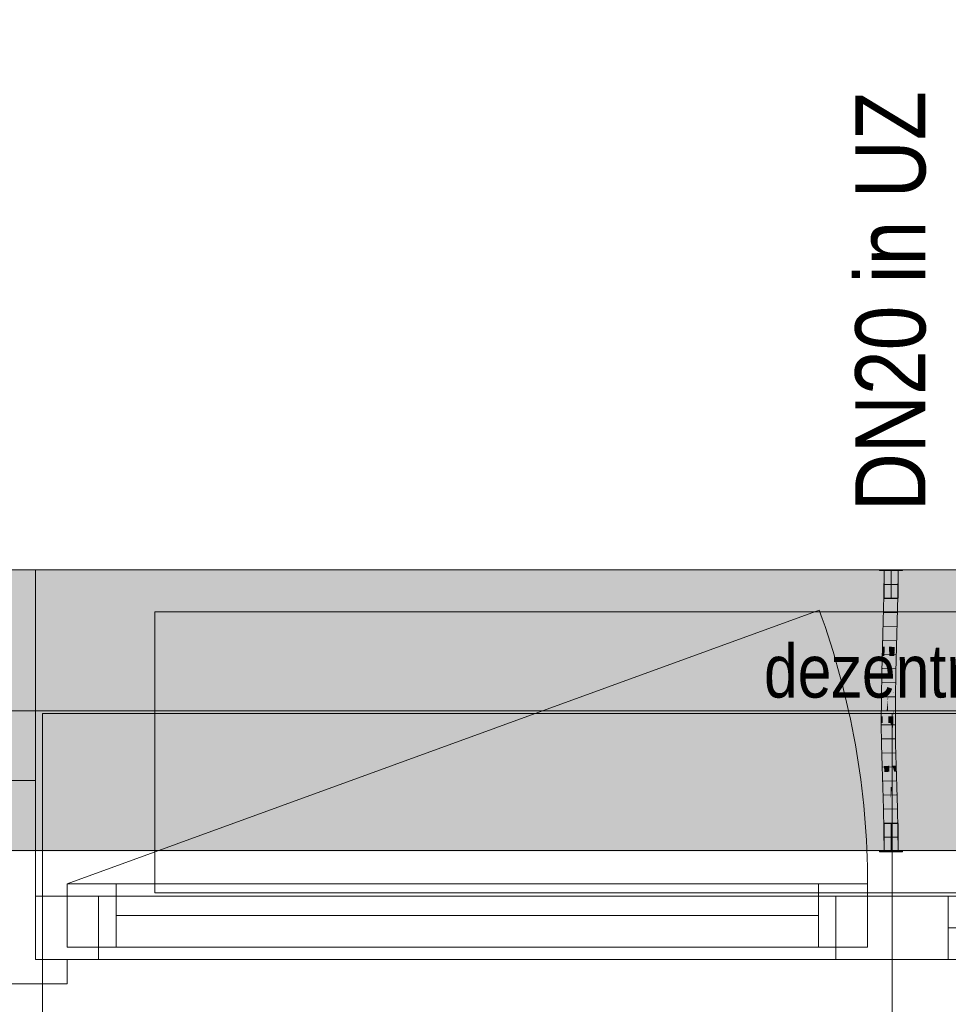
# Model space of a CAD drawing. Extents: x -620 to 300, y 62 to 1112.
# Tile 9 of 95: x -449 to -423, y 376 to 404. Entities that reach past the tile are written whole.
import ezdxf
from ezdxf.lldxf.tags import DXFTag

# ---------------------------------------------------------------- set-up
doc = ezdxf.new("R2010")
doc.units = 0
doc.layers.get('0').update_dxf_attribs({"lineweight": 13})
for name, color, linetype, lineweight, true_color in [('30 -33 Aussenwände- 7 Fassade_ Elemente', 7, 'Continuous', 9, 0x00aacc), ('30 -35 Decken- 1 Konstruktion-Träger- Stahlbeton', 7, 'grob-A06G9S5M8I', 13, 0x33aa00), ('E_Leerrohr 20', 7, 'Continuous', 13, 0xcc0099), ('E_Leerrohr 20-Shading', 7, 'Continuous', 13, 0xcc0099), ('iwb_Schraffur_Unterzug', 7, 'Continuous', 5, 0xffffcc)]:
    doc.layers.add(name, color=color, linetype=linetype, lineweight=lineweight, true_color=true_color)
doc.layers.add('70 -71 Achsen- 1 Gebäudeachsen', color=7, linetype='STRICHPUNKT2-A06G9S5N8I', lineweight=18)
doc.layers.add('Detailelementbeschriftung', color=7, linetype='Continuous', lineweight=9)
doc.styles.get("Standard").update_dxf_attribs({"font": 'ARIALN.TTF'})
tags = doc.linetypes.add('grob-A06G9S5M8I', pattern=[14, 3, -8, 3]).pattern_tags.tags
tags[8:9] = [DXFTag(74, 4), DXFTag(75, 0), DXFTag(340, '0'), DXFTag(46, 0.0), DXFTag(50, 0.0), DXFTag(44, 0.0), DXFTag(45, 0.0)]
tags[6:7] = [DXFTag(74, 4), DXFTag(75, 0), DXFTag(340, '0'), DXFTag(46, 0.0), DXFTag(50, 0.0), DXFTag(44, 0.0), DXFTag(45, 0.0)]
tags[4:5] = [DXFTag(74, 4), DXFTag(75, 0), DXFTag(340, '0'), DXFTag(46, 0.0), DXFTag(50, 0.0), DXFTag(44, 0.0), DXFTag(45, 0.0)]
tags = doc.linetypes.add('STRICHPUNKT2', pattern=[12.7, 6.35, -3.175, 0, -3.175]).pattern_tags.tags
tags[10:11] = [DXFTag(74, 4), DXFTag(75, 0), DXFTag(340, '0'), DXFTag(46, 0.0), DXFTag(50, 0.0), DXFTag(44, 0.0), DXFTag(45, 0.0)]
tags[8:9] = [DXFTag(74, 4), DXFTag(75, 0), DXFTag(340, '0'), DXFTag(46, 0.0), DXFTag(50, 0.0), DXFTag(44, 0.0), DXFTag(45, 0.0)]
tags[6:7] = [DXFTag(74, 4), DXFTag(75, 0), DXFTag(340, '0'), DXFTag(46, 0.0), DXFTag(50, 0.0), DXFTag(44, 0.0), DXFTag(45, 0.0)]
tags[4:5] = [DXFTag(74, 4), DXFTag(75, 0), DXFTag(340, '0'), DXFTag(46, 0.0), DXFTag(50, 0.0), DXFTag(44, 0.0), DXFTag(45, 0.0)]
tags = doc.linetypes.add('STRICHPUNKT2-A06G9S5N8I', pattern=[12.7, 6.35, -3.175, 0, -3.175]).pattern_tags.tags
tags[10:11] = [DXFTag(74, 4), DXFTag(75, 0), DXFTag(340, '0'), DXFTag(46, 0.0), DXFTag(50, 0.0), DXFTag(44, 0.0), DXFTag(45, 0.0)]
tags[8:9] = [DXFTag(74, 4), DXFTag(75, 0), DXFTag(340, '0'), DXFTag(46, 0.0), DXFTag(50, 0.0), DXFTag(44, 0.0), DXFTag(45, 0.0)]
tags[6:7] = [DXFTag(74, 4), DXFTag(75, 0), DXFTag(340, '0'), DXFTag(46, 0.0), DXFTag(50, 0.0), DXFTag(44, 0.0), DXFTag(45, 0.0)]
tags[4:5] = [DXFTag(74, 4), DXFTag(75, 0), DXFTag(340, '0'), DXFTag(46, 0.0), DXFTag(50, 0.0), DXFTag(44, 0.0), DXFTag(45, 0.0)]

# ---------------------------------------------------------------- blocks, each defined once
blk = doc.blocks.new('Shading-A06G9S528I', base_point=(-424.14, 385.55))
at = {"layer": 'E_Leerrohr 20-Shading', "color": 223, "true_color": 0xc67fb4}
for points in [[(-424.421, 388.453), (-424.48, 388.453), (-424.427, 387.731), (-424.486, 387.732)], [(-424.124, 388.453), (-424.138, 388.453), (-424.133, 387.726), (-424.144, 387.726)], [(-424.133, 387.726), (-424.114, 387.726), (-424.124, 388.453), (-424.104, 388.453)], [(-424.114, 387.726), (-424.09, 387.726), (-424.104, 388.453), (-424.08, 388.453)], [(-424.086, 387.726), (-424.08, 388.453), (-424.09, 387.726)], [(-424.427, 387.731), (-424.486, 387.732), (-424.444, 387.007), (-424.501, 387.009)], [(-424.443, 387.007), (-424.427, 387.731), (-424.444, 387.007)], [(-424.133, 387.726), (-424.144, 387.726), (-424.153, 387), (-424.16, 387)], [(-424.133, 387.726), (-424.136, 387.59), (-424.136, 387), (-424.151, 387)], [(-424.114, 387.726), (-424.136, 387), (-424.106, 387.726), (-424.129, 387)], [(-424.133, 387.726), (-424.136, 387), (-424.114, 387.726)], [(-424.129, 387), (-424.117, 386.999), (-424.106, 387.726), (-424.09, 387.726)], [(-424.101, 386.999), (-424.086, 387.726), (-424.117, 386.999), (-424.09, 387.726)], [(-424.136, 387.59), (-424.153, 387), (-424.151, 387)], [(-424.444, 387.007), (-424.501, 387.009), (-424.467, 386.283), (-424.521, 386.284)], [(-424.467, 386.283), (-424.463, 386.283), (-424.444, 387.007), (-424.443, 387.007)], [(-424.463, 386.283), (-424.462, 386.283), (-424.443, 387.007)], [(-424.153, 387), (-424.16, 387), (-424.178, 386.275), (-424.179, 386.275)], [(-424.153, 387), (-424.178, 386.275), (-424.151, 387), (-424.174, 386.275)], [(-424.174, 386.275), (-424.163, 386.275), (-424.151, 387), (-424.136, 387)], [(-424.136, 387), (-424.163, 386.275), (-424.129, 387), (-424.157, 386.275)], [(-424.157, 386.275), (-424.15, 386.274), (-424.129, 387), (-424.117, 386.999)], [(-424.121, 386.274), (-424.101, 386.999), (-424.15, 386.274), (-424.117, 386.999)], [(-424.521, 386.284), (-424.528, 386.016), (-424.467, 386.283), (-424.475, 386.015)], [(-424.467, 386.283), (-424.475, 386.008), (-424.463, 386.283), (-424.47, 386.047)], [(-424.47, 386.047), (-424.468, 386.057), (-424.463, 386.283), (-424.462, 386.283)], [(-424.174, 386.275), (-424.186, 385.993), (-424.185, 385.904)], [(-424.174, 386.275), (-424.178, 386.275), (-424.186, 385.993), (-424.182, 386.142)], [(-424.178, 386.275), (-424.179, 386.275), (-424.186, 386.013)], [(-424.185, 385.904), (-424.184, 385.708), (-424.174, 386.275), (-424.163, 386.275)], [(-424.163, 386.275), (-424.184, 385.708), (-424.157, 386.275), (-424.183, 385.58)], [(-424.183, 385.58), (-424.183, 385.551), (-424.157, 386.275), (-424.15, 386.274)], [(-424.14, 385.55), (-424.121, 386.274), (-424.183, 385.551), (-424.15, 386.274)], [(-424.528, 386.016), (-424.54, 385.559), (-424.475, 386.015), (-424.475, 386.008)], [(-424.491, 385.558), (-424.485, 385.688), (-424.54, 385.559), (-424.475, 386.008)], [(-424.481, 385.557), (-424.468, 386.057), (-424.491, 385.558)], [(-424.475, 386.008), (-424.485, 385.688), (-424.47, 386.047), (-424.471, 385.993)], [(-424.471, 385.993), (-424.468, 386.057), (-424.47, 386.047)], [(-424.186, 385.993), (-424.186, 386.013), (-424.199, 385.551)], [(-424.185, 385.904), (-424.186, 385.993), (-424.196, 385.551), (-424.199, 385.551)], [(-424.182, 386.142), (-424.186, 386.013), (-424.186, 385.993)], [(-424.196, 385.551), (-424.19, 385.551), (-424.185, 385.904), (-424.184, 385.708)], [(-424.184, 385.708), (-424.19, 385.551), (-424.183, 385.58), (-424.184, 385.551)], [(-424.491, 385.558), (-424.54, 385.559), (-424.514, 384.831), (-424.553, 384.832)], [(-424.495, 384.831), (-424.481, 385.557), (-424.514, 384.831), (-424.491, 385.558)], [(-424.209, 384.828), (-424.19, 385.551), (-424.212, 384.828), (-424.196, 385.551)], [(-424.196, 385.551), (-424.199, 385.551), (-424.212, 384.828)], [(-424.209, 384.828), (-424.184, 385.551), (-424.19, 385.551)], [(-424.209, 384.828), (-424.206, 384.828), (-424.184, 385.551), (-424.195, 385.156)], [(-424.205, 384.828), (-424.183, 385.551), (-424.195, 385.156)], [(-424.205, 384.828), (-424.153, 384.827), (-424.183, 385.551), (-424.14, 385.55)], [(-424.195, 385.156), (-424.183, 385.551), (-424.184, 385.551)], [(-424.184, 385.551), (-424.183, 385.551), (-424.183, 385.58)], [(-424.206, 384.828), (-424.205, 384.828), (-424.195, 385.156)], [(-424.518, 384.299), (-424.514, 384.831), (-424.556, 384.299), (-424.553, 384.832)], [(-424.498, 384.104), (-424.495, 384.831), (-424.519, 384.104), (-424.514, 384.831)], [(-424.213, 384.465), (-424.209, 384.828), (-424.214, 384.465), (-424.212, 384.828)], [(-424.209, 384.828), (-424.213, 384.465), (-424.206, 384.828), (-424.212, 384.465)], [(-424.206, 384.828), (-424.212, 384.465), (-424.208, 384.538), (-424.209, 384.465)], [(-424.208, 384.465), (-424.155, 384.464), (-424.205, 384.828), (-424.153, 384.827)], [(-424.208, 384.465), (-424.205, 384.828), (-424.208, 384.538)], [(-424.205, 384.828), (-424.206, 384.828), (-424.208, 384.538)], [(-424.519, 384.104), (-424.518, 384.299), (-424.557, 384.104), (-424.556, 384.299)], [(-424.214, 384.302), (-424.215, 384.105), (-424.214, 384.274)], [(-424.215, 384.105), (-424.213, 384.105), (-424.214, 384.274), (-424.212, 384.165)], [(-424.209, 384.465), (-424.214, 384.274), (-424.212, 384.165)], [(-424.209, 384.465), (-424.212, 384.465), (-424.214, 384.274), (-424.213, 384.385)], [(-424.212, 384.465), (-424.213, 384.465), (-424.213, 384.385), (-424.214, 384.302)], [(-424.214, 384.302), (-424.213, 384.465), (-424.214, 384.465)], [(-424.213, 384.385), (-424.214, 384.302), (-424.214, 384.274)], [(-424.212, 384.465), (-424.212, 384.465), (-424.213, 384.385)], [(-424.209, 384.465), (-424.212, 384.165), (-424.208, 384.465), (-424.211, 384.105)], [(-424.211, 384.105), (-424.157, 384.105), (-424.208, 384.465), (-424.155, 384.464)], [(-424.208, 384.538), (-424.209, 384.465), (-424.208, 384.465)], [(-424.519, 384.104), (-424.557, 384.104), (-424.506, 383.493), (-424.549, 383.492)], [(-424.49, 383.494), (-424.498, 384.104), (-424.506, 383.493), (-424.519, 384.104)], [(-424.213, 384.105), (-424.211, 384.105), (-424.212, 384.165)], [(-424.198, 383.499), (-424.211, 384.105), (-424.207, 383.499), (-424.213, 384.105)], [(-424.149, 383.5), (-424.157, 384.105), (-424.198, 383.499), (-424.211, 384.105)], [(-424.506, 383.493), (-424.549, 383.492), (-424.48, 382.884), (-424.534, 382.882)], [(-424.475, 382.884), (-424.49, 383.494), (-424.48, 382.884), (-424.506, 383.493)], [(-424.198, 383.499), (-424.207, 383.499), (-424.172, 382.892), (-424.193, 382.892)], [(-424.134, 382.893), (-424.149, 383.5), (-424.172, 382.892), (-424.198, 383.499)], [(-424.457, 382.275), (-424.468, 382.645), (-424.534, 382.882), (-424.48, 382.884)], [(-424.457, 382.275), (-424.534, 382.882), (-424.516, 382.273)], [(-424.468, 382.645), (-424.475, 382.884), (-424.48, 382.884)], [(-424.164, 382.717), (-424.172, 382.892), (-424.187, 382.717), (-424.193, 382.892)], [(-424.129, 382.718), (-424.134, 382.893), (-424.164, 382.717), (-424.172, 382.892)], [(-424.142, 382.284), (-424.164, 382.717), (-424.174, 382.283), (-424.187, 382.717)], [(-424.142, 382.284), (-424.116, 382.285), (-424.164, 382.717), (-424.129, 382.718)], [(-424.457, 382.275), (-424.516, 382.273), (-424.44, 381.667), (-424.498, 381.666)], [(-424.142, 382.284), (-424.174, 382.283), (-424.111, 381.675), (-424.157, 381.674)], [(-424.098, 381.676), (-424.116, 382.285), (-424.111, 381.675), (-424.142, 382.284)], [(-424.44, 381.667), (-424.498, 381.666), (-424.427, 381.06), (-424.485, 381.059)], [(-424.426, 381.06), (-424.44, 381.667), (-424.427, 381.06), (-424.44, 381.667)], [(-424.111, 381.675), (-424.157, 381.674), (-424.089, 381.065), (-424.143, 381.064)], [(-424.085, 381.065), (-424.098, 381.676), (-424.089, 381.065), (-424.111, 381.675)], [(-424.427, 381.06), (-424.485, 381.059), (-424.425, 380.453), (-424.48, 380.453)], [(-424.421, 380.453), (-424.426, 381.06), (-424.425, 380.453), (-424.427, 381.06)], [(-424.08, 380.453), (-424.089, 381.065), (-424.138, 380.453), (-424.143, 381.064)], [(-424.08, 380.453), (-424.085, 381.065), (-424.089, 381.065)]]:
    blk.add_solid(points, dxfattribs=at)
at = {"layer": 'E_Leerrohr 20-Shading', "color": 231, "true_color": 0xe17fc9}
for points in [[(-424.363, 388.453), (-424.421, 388.453), (-424.358, 387.73), (-424.427, 387.731)], [(-424.314, 387.729), (-424.314, 388.453), (-424.358, 387.73), (-424.363, 388.453)], [(-424.286, 387.729), (-424.28, 388.453), (-424.314, 387.729), (-424.314, 388.453)], [(-424.28, 388.453), (-424.286, 387.729), (-424.281, 387.728)], [(-424.281, 387.728), (-424.275, 387.728), (-424.28, 388.453)], [(-424.275, 387.728), (-424.144, 387.726), (-424.28, 388.453), (-424.138, 388.453)], [(-424.382, 387.73), (-424.427, 387.731), (-424.379, 387.006), (-424.443, 387.007)], [(-424.358, 387.005), (-424.358, 387.73), (-424.379, 387.006), (-424.382, 387.73)], [(-424.358, 387.005), (-424.314, 387.729), (-424.358, 387.73)], [(-424.358, 387.005), (-424.323, 387.004), (-424.314, 387.729), (-424.315, 387.59)], [(-424.301, 387.004), (-424.286, 387.729), (-424.319, 387.004), (-424.314, 387.729)], [(-424.286, 387.729), (-424.301, 387.004), (-424.297, 387.004)], [(-424.286, 387.003), (-424.281, 387.728), (-424.297, 387.004), (-424.286, 387.729)], [(-424.286, 387.003), (-424.264, 387.003), (-424.281, 387.728), (-424.275, 387.728)], [(-424.264, 387.003), (-424.16, 387), (-424.275, 387.728), (-424.144, 387.726)], [(-424.323, 387.004), (-424.319, 387.004), (-424.315, 387.59)], [(-424.379, 387.006), (-424.443, 387.007), (-424.378, 386.28), (-424.462, 386.283)], [(-424.36, 386.28), (-424.358, 387.005), (-424.378, 386.28), (-424.379, 387.006)], [(-424.36, 386.28), (-424.334, 386.279), (-424.358, 387.005), (-424.323, 387.004)], [(-424.334, 386.279), (-424.325, 386.279), (-424.323, 387.004), (-424.319, 387.004)], [(-424.321, 386.279), (-424.301, 387.004), (-424.325, 386.279), (-424.319, 387.004)], [(-424.286, 387.003), (-424.301, 387.004), (-424.292, 386.278), (-424.321, 386.279)], [(-424.292, 386.278), (-424.25, 386.277), (-424.286, 387.003), (-424.264, 387.003)], [(-424.25, 386.277), (-424.179, 386.275), (-424.264, 387.003), (-424.16, 387)], [(-424.462, 386.283), (-424.468, 386.057), (-424.377, 385.775), (-424.377, 385.736)], [(-424.378, 386.28), (-424.462, 386.283), (-424.377, 385.775)], [(-424.36, 386.28), (-424.378, 386.28), (-424.361, 385.681), (-424.377, 385.775)], [(-424.36, 386.28), (-424.361, 385.681), (-424.334, 386.279), (-424.337, 386.088)], [(-424.325, 386.279), (-424.337, 386.088), (-424.34, 385.554), (-424.345, 385.583)], [(-424.327, 386.143), (-424.325, 386.279), (-424.34, 385.554)], [(-424.337, 386.088), (-424.325, 386.279), (-424.334, 386.279)], [(-424.328, 386.015), (-424.321, 386.279), (-424.325, 386.279)], [(-424.294, 386.014), (-424.292, 386.278), (-424.328, 386.015), (-424.321, 386.279)], [(-424.292, 386.278), (-424.294, 386.014), (-424.25, 386.277), (-424.246, 386.014)], [(-424.25, 386.277), (-424.246, 386.014), (-424.179, 386.275), (-424.186, 386.013)], [(-424.481, 385.557), (-424.459, 385.557), (-424.468, 386.057)], [(-424.377, 385.736), (-424.468, 386.057), (-424.377, 385.555), (-424.459, 385.557)], [(-424.337, 386.088), (-424.361, 385.681), (-424.345, 385.583)], [(-424.328, 386.015), (-424.327, 386.143), (-424.34, 385.554)], [(-424.328, 386.015), (-424.34, 385.554), (-424.325, 386.015), (-424.336, 385.554)], [(-424.336, 385.554), (-424.322, 385.554), (-424.325, 386.015), (-424.314, 386.015)], [(-424.322, 385.554), (-424.297, 385.553), (-424.314, 386.015), (-424.294, 386.014)], [(-424.294, 386.014), (-424.297, 385.553), (-424.246, 386.014), (-424.237, 385.552)], [(-424.246, 386.014), (-424.237, 385.552), (-424.186, 386.013), (-424.199, 385.551)], [(-424.377, 385.736), (-424.361, 385.681), (-424.377, 385.775)], [(-424.361, 385.681), (-424.377, 385.736), (-424.362, 385.555), (-424.377, 385.555)], [(-424.361, 385.681), (-424.362, 385.555), (-424.345, 385.583), (-424.345, 385.554)], [(-424.459, 385.557), (-424.481, 385.557), (-424.449, 384.831), (-424.495, 384.831)], [(-424.459, 385.557), (-424.449, 384.831), (-424.377, 385.555), (-424.373, 384.83)], [(-424.373, 384.83), (-424.36, 384.829), (-424.377, 385.555), (-424.362, 385.555)], [(-424.362, 385.555), (-424.36, 384.829), (-424.345, 385.554), (-424.353, 384.829)], [(-424.353, 384.829), (-424.34, 385.554), (-424.345, 385.554)], [(-424.336, 385.554), (-424.34, 385.554), (-424.35, 384.829), (-424.353, 384.829)], [(-424.332, 384.829), (-424.322, 385.554), (-424.35, 384.829), (-424.336, 385.554)], [(-424.345, 385.554), (-424.34, 385.554), (-424.345, 385.583)], [(-424.301, 384.829), (-424.297, 385.553), (-424.332, 384.829), (-424.322, 385.554)], [(-424.301, 384.829), (-424.227, 384.828), (-424.297, 385.553), (-424.237, 385.552)], [(-424.227, 384.828), (-424.212, 384.828), (-424.237, 385.552), (-424.199, 385.551)], [(-424.449, 384.831), (-424.495, 384.831), (-424.447, 384.104), (-424.498, 384.104)], [(-424.373, 384.83), (-424.449, 384.831), (-424.404, 384.469), (-424.448, 384.469)], [(-424.373, 384.83), (-424.404, 384.469), (-424.371, 384.737)], [(-424.371, 384.737), (-424.36, 384.829), (-424.373, 384.83)], [(-424.358, 384.468), (-424.36, 384.829), (-424.368, 384.468), (-424.371, 384.737)], [(-424.357, 384.468), (-424.36, 384.829), (-424.358, 384.468)], [(-424.36, 384.829), (-424.357, 384.468), (-424.353, 384.829), (-424.355, 384.468)], [(-424.356, 384.301), (-424.335, 384.301), (-424.353, 384.829), (-424.332, 384.829)], [(-424.335, 384.301), (-424.302, 384.302), (-424.332, 384.829), (-424.301, 384.829)], [(-424.301, 384.829), (-424.302, 384.302), (-424.227, 384.828), (-424.226, 384.302)], [(-424.227, 384.828), (-424.226, 384.302), (-424.212, 384.828), (-424.214, 384.302)], [(-424.368, 384.468), (-424.371, 384.737), (-424.404, 384.469)], [(-424.448, 384.469), (-424.447, 384.104), (-424.404, 384.469)], [(-424.363, 384.105), (-424.368, 384.468), (-424.447, 384.104), (-424.404, 384.469)], [(-424.363, 384.105), (-424.36, 384.105), (-424.368, 384.468), (-424.364, 384.468)], [(-424.36, 384.105), (-424.357, 384.105), (-424.364, 384.468), (-424.358, 384.468)], [(-424.356, 384.301), (-424.357, 384.468), (-424.357, 384.105), (-424.358, 384.468)], [(-424.357, 384.468), (-424.356, 384.301), (-424.355, 384.468)], [(-424.357, 384.105), (-424.337, 384.105), (-424.356, 384.301), (-424.335, 384.301)], [(-424.337, 384.105), (-424.302, 384.105), (-424.335, 384.301), (-424.302, 384.302)], [(-424.226, 384.302), (-424.302, 384.302), (-424.228, 384.105), (-424.302, 384.105)], [(-424.226, 384.302), (-424.228, 384.105), (-424.225, 384.209)], [(-424.218, 384.302), (-424.226, 384.302), (-424.223, 384.105), (-424.225, 384.105)], [(-424.214, 384.302), (-424.218, 384.302), (-424.215, 384.105), (-424.223, 384.105)], [(-424.447, 384.104), (-424.498, 384.104), (-424.453, 383.494), (-424.49, 383.494)], [(-424.453, 383.494), (-424.35, 383.496), (-424.447, 384.104), (-424.363, 384.105)], [(-424.363, 384.105), (-424.35, 383.496), (-424.36, 384.105), (-424.349, 383.496)], [(-424.349, 383.496), (-424.357, 384.105), (-424.36, 384.105)], [(-424.337, 384.105), (-424.357, 384.105), (-424.335, 383.496), (-424.349, 383.496)], [(-424.3, 383.497), (-424.302, 384.105), (-424.335, 383.496), (-424.337, 384.105)], [(-424.228, 384.105), (-424.302, 384.105), (-424.231, 383.977)], [(-424.231, 383.977), (-424.302, 384.105), (-424.243, 383.498), (-424.3, 383.497)], [(-424.225, 384.105), (-424.228, 384.105), (-424.226, 383.969), (-424.231, 383.977)], [(-424.226, 383.969), (-424.231, 383.498), (-424.215, 384.105), (-424.207, 383.499)], [(-424.228, 384.105), (-424.225, 384.105), (-424.225, 384.209)], [(-424.225, 384.105), (-424.226, 383.969), (-424.223, 384.105)], [(-424.226, 383.969), (-424.215, 384.105), (-424.223, 384.105)], [(-424.226, 383.969), (-424.231, 383.977), (-424.24, 383.498), (-424.243, 383.498)], [(-424.24, 383.498), (-424.231, 383.498), (-424.226, 383.969)], [(-424.453, 383.494), (-424.49, 383.494), (-424.463, 382.884), (-424.475, 382.884)], [(-424.463, 382.884), (-424.334, 382.888), (-424.453, 383.494), (-424.35, 383.496)], [(-424.334, 382.888), (-424.349, 383.496), (-424.35, 383.496)], [(-424.335, 383.496), (-424.349, 383.496), (-424.331, 382.888), (-424.334, 382.888)], [(-424.296, 382.889), (-424.3, 383.497), (-424.331, 382.888), (-424.335, 383.496)], [(-424.3, 383.497), (-424.296, 382.889), (-424.24, 383.498), (-424.258, 382.89)], [(-424.258, 382.89), (-424.241, 382.89), (-424.24, 383.498), (-424.231, 383.498)], [(-424.241, 382.89), (-424.193, 382.892), (-424.231, 383.498), (-424.207, 383.499)], [(-424.463, 382.884), (-424.475, 382.884), (-424.468, 382.645)], [(-424.329, 382.717), (-424.334, 382.888), (-424.467, 382.715), (-424.463, 382.884)], [(-424.331, 382.888), (-424.334, 382.888), (-424.329, 382.717)], [(-424.29, 382.28), (-424.296, 382.889), (-424.329, 382.717), (-424.331, 382.888)], [(-424.296, 382.889), (-424.29, 382.28), (-424.258, 382.89), (-424.278, 382.28)], [(-424.278, 382.28), (-424.254, 382.281), (-424.258, 382.89), (-424.241, 382.89)], [(-424.241, 382.89), (-424.254, 382.281), (-424.187, 382.717), (-424.195, 382.283)], [(-424.241, 382.89), (-424.187, 382.717), (-424.193, 382.892)], [(-424.468, 382.645), (-424.316, 382.279), (-424.467, 382.715), (-424.329, 382.717)], [(-424.316, 382.279), (-424.468, 382.645), (-424.457, 382.275)], [(-424.29, 382.28), (-424.329, 382.717), (-424.316, 382.279)], [(-424.195, 382.283), (-424.174, 382.283), (-424.187, 382.717)], [(-424.316, 382.279), (-424.457, 382.275), (-424.298, 381.671), (-424.44, 381.667)], [(-424.29, 382.28), (-424.316, 382.279), (-424.285, 381.671), (-424.298, 381.671)], [(-424.29, 382.28), (-424.288, 381.969), (-424.278, 382.28)], [(-424.288, 381.969), (-424.254, 382.281), (-424.278, 382.28)], [(-424.288, 381.969), (-424.285, 381.671), (-424.254, 382.281), (-424.266, 381.671)], [(-424.254, 382.281), (-424.266, 381.671), (-424.195, 382.283), (-424.204, 381.673)], [(-424.204, 381.673), (-424.157, 381.674), (-424.195, 382.283), (-424.174, 382.283)], [(-424.43, 381.667), (-424.44, 381.667), (-424.426, 381.06)], [(-424.285, 381.062), (-424.298, 381.671), (-424.426, 381.06), (-424.43, 381.667)], [(-424.285, 381.671), (-424.298, 381.671), (-424.281, 381.062), (-424.285, 381.062)], [(-424.281, 381.062), (-424.276, 381.062), (-424.285, 381.671), (-424.266, 381.671)], [(-424.276, 381.062), (-424.143, 381.064), (-424.266, 381.671), (-424.157, 381.674)], [(-424.285, 381.062), (-424.426, 381.06), (-424.28, 380.453), (-424.421, 380.453)], [(-424.281, 381.062), (-424.285, 381.062), (-424.28, 380.453)], [(-424.28, 380.453), (-424.276, 381.062), (-424.281, 381.062)], [(-424.28, 380.453), (-424.138, 380.453), (-424.276, 381.062), (-424.143, 381.064)]]:
    blk.add_solid(points, dxfattribs=at)
blk = doc.blocks.new('Shading-A06G9S548I', base_point=(-424.28, 387.665))
at = {"layer": 'E_Leerrohr 20-Shading', "color": 213, "true_color": 0xd67fc0}
for points in [[(-424.61, 388.465), (-424.61, 388.453), (-424.392, 388.465), (-424.392, 388.453)], [(-424.48, 387.665), (-424.28, 387.665), (-424.48, 388.453), (-424.28, 388.453)], [(-424.392, 388.453), (-424.28, 388.453), (-424.392, 388.465), (-424.28, 388.465)], [(-424.28, 388.465), (-424.28, 388.453), (-424.215, 388.465), (-424.215, 388.453)], [(-424.28, 387.665), (-424.08, 387.665), (-424.28, 388.453), (-424.08, 388.453)], [(-424.215, 388.465), (-424.215, 388.453), (-424.009, 388.465), (-424.009, 388.453)], [(-424.009, 388.453), (-423.95, 388.453), (-424.009, 388.465), (-423.95, 388.465)]]:
    blk.add_solid(points, dxfattribs=at)
blk = doc.blocks.new('Shading-A06G9S568I', base_point=(-424.08, 381.241))
at = {"layer": 'E_Leerrohr 20-Shading', "color": 213, "true_color": 0xd67fc0}
for points in [[(-424.28, 381.241), (-424.48, 381.241), (-424.28, 380.453), (-424.48, 380.453)], [(-424.08, 381.241), (-424.28, 381.241), (-424.08, 380.453), (-424.28, 380.453)], [(-424.372, 380.453), (-424.61, 380.453), (-424.371, 380.441), (-424.61, 380.441)], [(-424.28, 380.441), (-424.28, 380.453), (-424.371, 380.441), (-424.372, 380.453)], [(-424.215, 380.453), (-424.28, 380.453), (-424.215, 380.441), (-424.28, 380.441)], [(-424.215, 380.441), (-424.058, 380.441), (-424.215, 380.453), (-424.058, 380.453)], [(-424.058, 380.441), (-423.95, 380.441), (-424.058, 380.453), (-423.95, 380.453)]]:
    blk.add_solid(points, dxfattribs=at)
blk = doc.blocks.new('Referenz-A06G9S5P8I')
at = {"layer": '30 -33 Aussenwände- 7 Fassade_ Elemente', "color": 0, "linetype": 'Continuous', "lineweight": -2, "ltscale": 0.13}
for p, q in [((-451.049, 388.474), (-448.649, 388.474)), ((-451.049, 388.474), (-295.049, 388.474)), ((-448.649, 388.474), (-448.649, 382.474)), ((-448.649, 382.474), (-451.049, 382.474)), ((-448.649, 377.374), (-448.649, 382.474)), ((-447.749, 379.524), (-424.949, 379.524)), ((-447.749, 377.724), (-447.749, 379.524)), ((-447.749, 377.724), (-447.749, 379.524)), ((-447.749, 379.524), (-446.349, 379.524)), ((-446.349, 379.524), (-446.349, 377.724)), ((-426.349, 379.524), (-424.949, 379.524)), ((-426.349, 377.724), (-426.349, 379.524)), ((-424.949, 379.524), (-424.949, 377.724)), ((-424.949, 379.524), (-424.949, 377.724)), ((-448.649, 379.174), (-446.849, 379.174)), ((-448.649, 377.374), (-448.649, 379.174)), ((-448.649, 379.174), (-424.249, 379.174)), ((-448.649, 377.374), (-448.649, 379.174)), ((-446.849, 379.174), (-446.849, 377.374)), ((-425.849, 379.174), (-424.249, 379.174)), ((-425.849, 377.374), (-425.849, 379.174)), ((-424.249, 379.174), (-424.249, 377.374)), ((-424.249, 379.174), (-399.849, 379.174)), ((-424.249, 377.374), (-424.249, 379.174)), ((-424.249, 379.174), (-422.649, 379.174)), ((-422.649, 379.174), (-422.649, 377.374)), ((-426.349, 378.624), (-446.349, 378.624)), ((-422.649, 378.274), (-401.649, 378.274)), ((-424.949, 377.724), (-447.749, 377.724)), ((-446.349, 377.724), (-447.749, 377.724)), ((-424.949, 377.724), (-426.349, 377.724)), ((-424.249, 377.374), (-448.649, 377.374)), ((-446.849, 377.374), (-448.649, 377.374)), ((-447.749, 377.374), (-448.649, 377.374)), ((-447.749, 376.674), (-447.749, 377.374)), ((-424.249, 377.374), (-425.849, 377.374)), ((-399.849, 377.374), (-424.249, 377.374)), ((-422.649, 377.374), (-424.249, 377.374)), ((-451.049, 376.674), (-447.749, 376.674))]:
    blk.add_line(p, q, dxfattribs=at)
at = {"layer": '30 -33 Aussenwände- 7 Fassade_ Elemente', "color": 0, "linetype": 'grob-A06G9S5M8I', "lineweight": -2, "ltscale": 0.13}
for p, q in [((-447.749, 379.524), (-426.324, 387.322)), ((-445.249, 387.274), (-403.249, 387.274)), ((-445.249, 379.274), (-445.249, 387.274)), ((-403.249, 379.274), (-445.249, 379.274))]:
    blk.add_line(p, q, dxfattribs=at)
at = {"layer": '30 -33 Aussenwände- 7 Fassade_ Elemente', "color": 0, "lineweight": -2}
for p, q in [((-448.449, 384.374), (-448.449, 379.174)), ((-424.249, 384.374), (-448.449, 384.374)), ((-400.049, 384.374), (-424.249, 384.374)), ((-424.249, 384.374), (-424.249, 379.174)), ((-447.749, 377.724), (-447.749, 379.524)), ((-447.749, 379.524), (-446.349, 379.524)), ((-446.349, 379.524), (-426.349, 379.524)), ((-446.349, 379.524), (-446.349, 377.724)), ((-426.349, 379.524), (-424.949, 379.524)), ((-426.349, 379.524), (-426.349, 377.724)), ((-424.949, 379.524), (-424.949, 377.724)), ((-448.449, 379.174), (-448.449, 377.374)), ((-446.849, 379.174), (-448.449, 379.174)), ((-446.849, 377.374), (-446.849, 379.174)), ((-425.849, 379.174), (-424.249, 379.174)), ((-425.849, 377.374), (-425.849, 379.174)), ((-424.249, 379.174), (-424.249, 377.374)), ((-422.649, 379.174), (-424.249, 379.174)), ((-426.349, 378.624), (-446.349, 378.624)), ((-446.349, 377.724), (-447.749, 377.724)), ((-426.349, 377.724), (-446.349, 377.724)), ((-424.949, 377.724), (-426.349, 377.724)), ((-448.449, 377.374), (-446.849, 377.374)), ((-448.449, 375.374), (-448.449, 377.374)), ((-425.849, 377.374), (-446.849, 377.374)), ((-424.249, 377.374), (-425.849, 377.374)), ((-424.249, 377.374), (-422.649, 377.374)), ((-424.249, 375.374), (-424.249, 377.374))]:
    blk.add_line(p, q, dxfattribs=at)
at = {"layer": '30 -33 Aussenwände- 7 Fassade_ Elemente', "color": 0, "linetype": 'grob-A06G9S5M8I', "lineweight": -2, "ltscale": 0.13}
blk.add_ellipse((-447.749, 379.524), major_axis=(22.8, 0), ratio=1, start_param=0, end_param=0.349066, dxfattribs=at)
at = {"layer": '30 -35 Decken- 1 Konstruktion-Träger- Stahlbeton', "color": 0, "lineweight": -2}
for p, q in [((-451.549, 388.474), (35.451, 388.474)), ((-451.549, 380.474), (35.451, 380.474))]:
    blk.add_line(p, q, dxfattribs=at)
at = {"layer": '70 -71 Achsen- 1 Gebäudeachsen', "color": 0, "linetype": 'STRICHPUNKT2-A06G9S5N8I', "lineweight": -2, "ltscale": 0.13}
blk.add_line((-538.631, 384.453), (76.533, 384.453), dxfattribs=at)
at = {"layer": '30 -33 Aussenwände- 7 Fassade_ Elemente', "color": 0, "linetype": 'ByBlock', "lineweight": -2, "ltscale": 0.13, "insert": (-427.9, 386.342), "char_height": 1.51033, "attachment_point": 1}
blk.add_mtext('{\\fArial Narrow;dezentrales Lüftungsgerät}', dxfattribs=at)
blk = doc.blocks.new('Referenz-A06G9S5R8I')
at = {"layer": 'iwb_Schraffur_Unterzug', "linetype": 'Continuous', "ltscale": 0.13}
blk.add_solid([(-451.579, 388.453), (35.421, 388.453), (-451.579, 380.453), (35.421, 380.453)], dxfattribs=at)
blk = doc.blocks.new('Enddeckel-A06G9SBB8I')
at = {"color": 0, "linetype": 'ByBlock', "lineweight": -2, "ltscale": 0.13}
for p, q in [((-424.48, 381.241), (-424.48, 380.453)), ((-424.362, 381.241), (-424.48, 381.241)), ((-424.197, 381.241), (-424.362, 381.241)), ((-424.08, 381.241), (-424.197, 381.241)), ((-424.08, 380.453), (-424.08, 381.241)), ((-424.61, 380.453), (-424.61, 380.441)), ((-424.416, 380.453), (-424.61, 380.453)), ((-424.416, 380.441), (-424.61, 380.441)), ((-424.362, 380.453), (-424.48, 380.453)), ((-424.143, 380.453), (-424.416, 380.453)), ((-424.143, 380.441), (-424.416, 380.441)), ((-424.197, 380.453), (-424.362, 380.453)), ((-424.08, 380.453), (-424.197, 380.453)), ((-423.95, 380.453), (-424.143, 380.453)), ((-423.95, 380.441), (-424.143, 380.441)), ((-423.95, 380.441), (-423.95, 380.453))]:
    blk.add_line(p, q, dxfattribs=at)
at = {"color": 0, "linetype": 'STRICHPUNKT2', "lineweight": 5, "ltscale": 0.13}
blk.add_line((-424.28, 380.453), (-424.28, 381.241), dxfattribs=at)
blk = doc.blocks.new('Einzeiliger Text-A06G9SBP8I')
at = {"color": 0, "lineweight": -2, "insert": (-425.299, 390.142), "char_height": 2, "attachment_point": 1, "rotation": 90}
blk.add_mtext('{\\fArial Narrow;DN20 in UZ}', dxfattribs=at)
blk = doc.blocks.new('Enddeckel-A06G9SCJ8I')
at = {"color": 0, "linetype": 'ByBlock', "lineweight": -2, "ltscale": 0.13}
for p, q in [((-424.61, 388.465), (-424.61, 388.453)), ((-424.61, 388.465), (-424.416, 388.465)), ((-424.61, 388.453), (-424.416, 388.453)), ((-424.48, 388.453), (-424.48, 387.665)), ((-424.48, 388.453), (-424.362, 388.453)), ((-424.416, 388.465), (-424.143, 388.465)), ((-424.416, 388.453), (-424.143, 388.453)), ((-424.362, 388.453), (-424.197, 388.453)), ((-424.197, 388.453), (-424.08, 388.453)), ((-424.143, 388.465), (-423.95, 388.465)), ((-424.143, 388.453), (-423.95, 388.453)), ((-424.08, 387.665), (-424.08, 388.453)), ((-423.95, 388.453), (-423.95, 388.465)), ((-424.48, 387.665), (-424.362, 387.665)), ((-424.362, 387.665), (-424.197, 387.665)), ((-424.197, 387.665), (-424.08, 387.665))]:
    blk.add_line(p, q, dxfattribs=at)
at = {"color": 0, "linetype": 'STRICHPUNKT2', "lineweight": 5, "ltscale": 0.13}
blk.add_line((-424.28, 388.453), (-424.28, 387.665), dxfattribs=at)
blk = doc.blocks.new('Flexrohr-A06G9SCX8I')
at = {"color": 0, "linetype": 'ByBlock', "lineweight": -2, "ltscale": 0.13}
for p, q in [((-424.48, 388.453), (-424.486, 387.732)), ((-424.48, 388.453), (-424.08, 388.453)), ((-424.08, 388.453), (-424.086, 387.726)), ((-424.471, 388.055), (-424.095, 388.052)), ((-424.486, 387.732), (-424.501, 387.009)), ((-424.475, 387.656), (-424.099, 387.65)), ((-424.086, 387.726), (-424.101, 386.999)), ((-424.484, 387.258), (-424.108, 387.25)), ((-424.501, 387.009), (-424.521, 386.284)), ((-424.493, 386.858), (-424.117, 386.849)), ((-424.101, 386.999), (-424.121, 386.274)), ((-424.521, 386.284), (-424.54, 385.559)), ((-424.504, 386.459), (-424.128, 386.449)), ((-424.121, 386.274), (-424.14, 385.55)), ((-424.515, 386.059), (-424.139, 386.049)), ((-424.54, 385.559), (-424.553, 384.832)), ((-424.525, 385.658), (-424.149, 385.65)), ((-424.14, 385.55), (-424.153, 384.827)), ((-424.533, 385.258), (-424.158, 385.251)), ((-424.553, 384.832), (-424.557, 384.104)), ((-424.541, 384.856), (-424.165, 384.852)), ((-424.153, 384.827), (-424.157, 384.105)), ((-424.543, 384.455), (-424.167, 384.454)), ((-424.557, 384.104), (-424.549, 383.492)), ((-424.544, 384.053), (-424.168, 384.055)), ((-424.157, 384.105), (-424.149, 383.5)), ((-424.549, 383.492), (-424.534, 382.882)), ((-424.539, 383.652), (-424.163, 383.657)), ((-424.149, 383.5), (-424.134, 382.893)), ((-424.531, 383.25), (-424.155, 383.259)), ((-424.534, 382.882), (-424.516, 382.273)), ((-424.521, 382.849), (-424.145, 382.86)), ((-424.134, 382.893), (-424.116, 382.285)), ((-424.509, 382.449), (-424.133, 382.46)), ((-424.516, 382.273), (-424.498, 381.666)), ((-424.497, 382.05), (-424.121, 382.06)), ((-424.116, 382.285), (-424.098, 381.676)), ((-424.498, 381.666), (-424.485, 381.059)), ((-424.486, 381.65), (-424.11, 381.66)), ((-424.098, 381.676), (-424.085, 381.065)), ((-424.477, 381.252), (-424.101, 381.259)), ((-424.485, 381.059), (-424.48, 380.453)), ((-424.085, 381.065), (-424.08, 380.453)), ((-424.471, 380.853), (-424.095, 380.857)), ((-424.48, 380.453), (-424.08, 380.453)), ((-424.468, 380.455), (-424.092, 380.455))]:
    blk.add_line(p, q, dxfattribs=at)

msp = doc.modelspace()

# ---------------------------------------------------------------- block references
at = {"color": 8, "lineweight": 13, "ltscale": 0.13, "true_color": 0x808080}
msp.add_blockref('Referenz-A06G9S5P8I', (0, 0), dxfattribs=at)
at = {"color": 8, "lineweight": 25, "ltscale": 0.25, "true_color": 0x808080}
msp.add_blockref('Referenz-A06G9S5R8I', (0, 0), dxfattribs=at)
at = {"layer": 'Detailelementbeschriftung', "ltscale": 0.13}
msp.add_blockref('Einzeiliger Text-A06G9SBP8I', (0, 0), dxfattribs=at)
at = {"layer": 'E_Leerrohr 20'}
for name, p in [('Shading-A06G9S548I', (-424.28, 387.665)), ('Shading-A06G9S528I', (-424.14, 385.55)), ('Shading-A06G9S568I', (-424.08, 381.241))]:
    msp.add_blockref(name, p, dxfattribs=at)
at = {"layer": 'E_Leerrohr 20', "ltscale": 0.13}
for name in ['Enddeckel-A06G9SCJ8I', 'Flexrohr-A06G9SCX8I', 'Enddeckel-A06G9SBB8I']:
    msp.add_blockref(name, (0, 0), dxfattribs=at)

doc.saveas('drawing.dxf')
